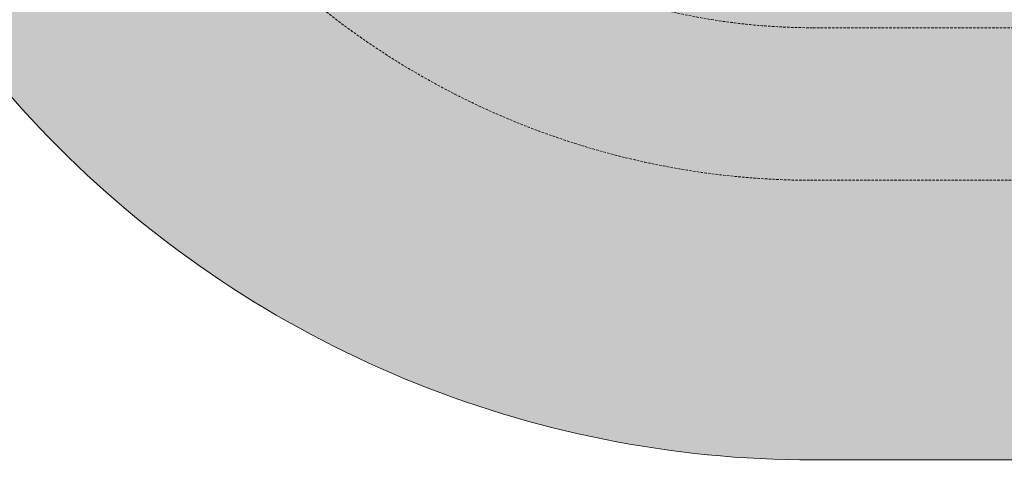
# Model space of a CAD drawing. Header units: millimetres. Extents: x 31882 to 271790, y -35693 to 24917.
# Tile 94 of 256: x 63262 to 64246, y 9026 to 9466. Entities that reach past the tile are written whole.
import ezdxf

# ---------------------------------------------------------------- set-up
doc = ezdxf.new("R2010")
doc.units = ezdxf.units.MM
doc.header["$MEASUREMENT"] = 0
doc.linetypes.add('( Dashed )', pattern=[0.75, 0.5, -0.25])
doc.layers.add('Grey', color=8, linetype='Continuous', lineweight=9)

# ---------------------------------------------------------------- blocks, each defined once
blk = doc.blocks.new('r4ttwt')
at = {"layer": 'Grey', "ltscale": 0.25}
h = blk.add_hatch(color=255, dxfattribs=at)
h.dxf.hatch_style = 1
edge = h.paths.add_edge_path()
edge.add_line((1719056.187, -78756.588), (1718972.187, -78756.588))
edge.add_arc((1718972.187, -78798.588), 42, 90, 180)
edge.add_line((1718930.187, -78798.588), (1718930.187, -78948.16))
edge.add_arc((1718972.187, -78948.16), 42, 180, 270)
edge.add_line((1718972.187, -78990.16), (1719002.187, -78990.16))
edge.add_line((1719002.187, -78990.16), (1719002.187, -78972.16))
edge.add_line((1719002.187, -78972.16), (1718972.187, -78972.16))
edge.add_arc((1718972.187, -78948.16), 24, 180, 270, ccw=False)
edge.add_line((1718948.187, -78948.16), (1718948.187, -78798.588))
edge.add_arc((1718972.187, -78798.588), 24, 90, 180, ccw=False)
edge.add_line((1718972.187, -78774.588), (1719056.187, -78774.588))
edge.add_line((1719056.187, -78774.588), (1719056.187, -78756.588))
at = {"layer": 'Grey', "color": 14, "ltscale": 0.25}
blk.add_lwpolyline([(1719056.187, -78756.588), (1718972.187, -78756.588, 0.414214), (1718930.187, -78798.588), (1718930.187, -78948.16, 0.414214), (1718972.187, -78990.16), (1719002.187, -78990.16), (1719002.187, -78972.16), (1718972.187, -78972.16, -0.414214), (1718948.187, -78948.16), (1718948.187, -78798.588, -0.414214), (1718972.187, -78774.588), (1719056.187, -78774.588)], format="xyb", close=True, dxfattribs=at)
at = {"layer": 'Grey', "linetype": '( Dashed )', "ltscale": 0.2}
blk.add_lwpolyline([(1719056.187, -78773.588), (1718972.187, -78773.588, 0.414214), (1718947.187, -78798.588), (1718947.187, -78948.16, 0.414214), (1718972.187, -78973.16), (1719002.187, -78973.16), (1719002.187, -78979.16), (1718972.187, -78979.16, -0.414214), (1718941.187, -78948.16), (1718941.187, -78798.588, -0.414214), (1718972.187, -78767.588), (1719056.187, -78767.588)], format="xyb", close=True, dxfattribs=at)

msp = doc.modelspace()

# ---------------------------------------------------------------- block references
at = {"xscale": 25.4, "yscale": 25.4, "zscale": 25.4}
msp.add_blockref('r4ttwt', (-43597838.4, 2015376.23), dxfattribs=at)

doc.saveas('drawing.dxf')
